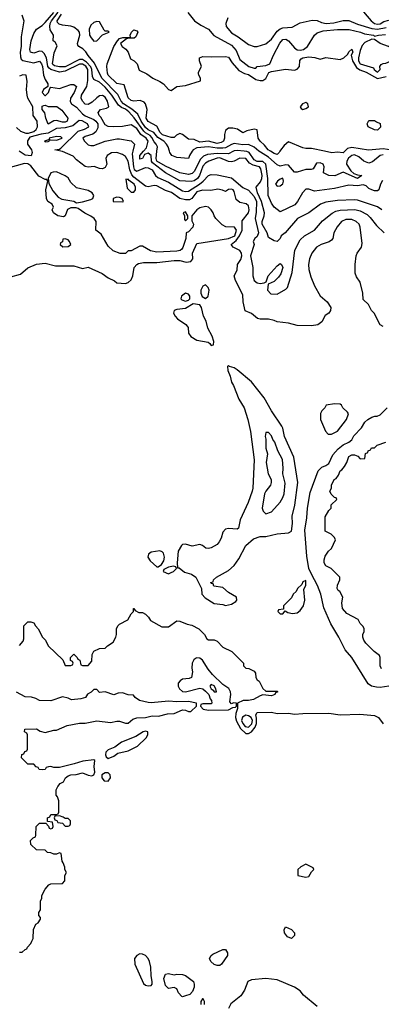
# Model space of a CAD drawing. Header units: inches. Extents: x 1793389 to 1900389, y 320802 to 470796.
# Tile 118 of 256: x 1864612 to 1867137, y 364051 to 370917. Entities that reach past the tile are written whole.
import ezdxf

# ---------------------------------------------------------------- set-up
doc = ezdxf.new("R2010")
doc.units = ezdxf.units.IN
doc.header["$MEASUREMENT"] = 0
doc.layers.add('B8366', color=7, linetype='Continuous')
doc.layers.add('B8367', color=7, linetype='Continuous')

msp = doc.modelspace()

# ---------------------------------------------------------------- linework, layer by layer
at = {"layer": 'B8366', "color": 2}
for points, elevation in [([(1864697, 370000), (1864699.1, 369990), (1864692.8, 369967.2), (1864650, 369971.8), (1864607.9, 370000)], 210), ([(1867150, 368778), (1867130, 368788), (1867088, 368870), (1867068, 368890), (1867048, 368930), (1867010, 368966), (1867008.7, 369010), (1866990, 369086), (1866964.7, 369124.7), (1866955.3, 369150), (1866955.3, 369210), (1866962, 369270), (1866968.7, 369290), (1866998, 369330), (1867003.1, 369356.9), (1866989.2, 369470), (1866981.2, 369490), (1866962, 369510), (1866930, 369523.7), (1866890, 369524.5), (1866858.8, 369510), (1866828.6, 369471.4), (1866805.5, 369430), (1866797.3, 369390), (1866790, 369379), (1866772.5, 369367.5), (1866718, 369350), (1866684.7, 369330), (1866651, 369290), (1866634.8, 369250), (1866627.7, 369210), (1866630, 369174), (1866644.5, 369124.5), (1866670, 369062), (1866710.7, 368990.7), (1866758, 368950), (1866784.7, 368910), (1866782, 368890), (1866771.3, 368870), (1866745.4, 368854.6), (1866722, 368810), (1866694, 368790), (1866650, 368782), (1866550, 368784), (1866490, 368801.2), (1866410, 368809), (1866390, 368819), (1866350, 368829), (1866290, 368829), (1866272.9, 368832.9), (1866230, 368868.7), (1866186, 368886), (1866172.7, 368950), (1866170, 368998), (1866118, 369098), (1866109, 369130), (1866129.4, 369170), (1866132.3, 369210), (1866155.3, 369244.7), (1866164, 369270), (1866161.3, 369290), (1866150, 369307), (1866102.7, 369330), (1866089.3, 369350), (1866123.5, 369376.5), (1866147.4, 369410), (1866164.5, 369450), (1866166.3, 369513.7), (1866209.2, 369570), (1866214.5, 369590), (1866210, 369618), (1866194, 369634), (1866150, 369642), (1866124.1, 369664.1), (1866110, 369718), (1866102, 369730), (1866090, 369735.1), (1866070, 369732.7), (1866050, 369718), (1866029.1, 369729.1), (1865994.5, 369734.5), (1865946.6, 369726.6), (1865889.3, 369729.3), (1865850, 369717.4), (1865813, 369670), (1865798.5, 369661.5), (1865770, 369660.4), (1865730, 369669.7), (1865673, 369713), (1865630, 369725.6), (1865570, 369758), (1865550, 369759.6), (1865510, 369751.8), (1865490, 369756.2), (1865410, 369818.8), (1865395.1, 369835.1), (1865380.2, 369870), (1865370.5, 369930.5), (1865350, 369962.4), (1865330, 369978), (1865290, 369991.6), (1865252.2, 369987.8), (1865224, 369970), (1865214, 369950), (1865220.7, 369910), (1865210, 369885.2), (1865190, 369877.2), (1865170, 369879), (1865132.9, 369892.9), (1865090, 369889.2), (1865070, 369893.2), (1865010, 369939.3), (1864985.1, 369965.1), (1864910, 369997.2), (1864898.6, 370000)], 210), ([(1865402.2, 370000), (1865398, 369982), (1865406.1, 369890), (1865412.2, 369872.2), (1865430, 369861.3), (1865490, 369885.6), (1865510, 369883.6), (1865538, 369870), (1865559.3, 369830), (1865577.5, 369817.5), (1865650, 369784.7), (1865750, 369724.7), (1865770, 369718.7), (1865790, 369721.3), (1865868.7, 369770), (1865894, 369790), (1865930, 369829.4), (1865950, 369837), (1865990, 369835.1), (1866090, 369814), (1866170, 369747.8), (1866210, 369727.1), (1866250, 369684), (1866265.8, 369650), (1866264.1, 369575.9), (1866255.6, 369530), (1866280.5, 369430), (1866270, 369404), (1866253.2, 369390), (1866241.2, 369370), (1866249.3, 369349.3), (1866223.6, 369270), (1866239.5, 369190), (1866240.9, 369130), (1866250, 369098), (1866270, 369081.2), (1866290, 369077.2), (1866318.8, 369081.2), (1866332, 369088), (1866347.3, 369130), (1866410, 369201.2), (1866430, 369216), (1866439, 369210), (1866449.2, 369190), (1866435.1, 369144.9), (1866419.3, 369120.7), (1866390, 369092), (1866348, 369072), (1866342, 369030), (1866365.2, 369005.2), (1866410, 369002), (1866470, 369038), (1866482, 369050), (1866514.4, 369154.4), (1866533, 369310), (1866570, 369381.2), (1866601, 369410), (1866671, 369450), (1866726.6, 369513.4), (1866793, 369567), (1866819.3, 369580.7), (1866850.3, 369589.7), (1866952.3, 369592.3), (1866990, 369584.2), (1867037.5, 369557.5), (1867058.3, 369538.3), (1867102.7, 369482.7), (1867156, 369430)], 206), ([(1867141.2, 369590), (1867110, 369612), (1866970, 369658), (1866950, 369660.9), (1866830, 369655.1), (1866750, 369644.5), (1866711.3, 369630), (1866630, 369569.3), (1866551, 369530), (1866464.7, 369430), (1866438, 369410), (1866431, 369390), (1866409.4, 369369.4), (1866390, 369375.3), (1866350, 369398), (1866339.3, 369430), (1866304.8, 369490), (1866304, 369510), (1866319.5, 369550), (1866320.7, 369570), (1866299.8, 369650), (1866272.8, 369710), (1866262.9, 369750), (1866292.8, 369787.2), (1866303.5, 369810), (1866304.6, 369830), (1866296.5, 369876.5), (1866286, 369890), (1866243, 369903), (1866217.6, 369917.6), (1866190, 369949.3), (1866150, 369951.5), (1866110.3, 369929.6), (1866090, 369925.6), (1866070, 369927.8), (1866010, 369953.2), (1865990, 369952.3), (1865933.4, 369930), (1865910, 369916.9), (1865890, 369894.7), (1865866.5, 369830), (1865853.4, 369810), (1865830, 369793.7), (1865809.7, 369789.7), (1865730, 369792.4), (1865629.8, 369849.8), (1865539.1, 369919.1), (1865532.3, 369930), (1865529.6, 369969.6), (1865510, 369985.1), (1865483, 369977), (1865470, 369949.5), (1865450, 369945.2), (1865450, 369970.8), (1865476.3, 370000)], 202), ([(1866105.4, 370000), (1866070, 369981.7), (1865990, 369985), (1865923.9, 369976.1), (1865895.8, 369964.2), (1865875.2, 369944.8), (1865830, 369858.4), (1865815.5, 369844.5), (1865790, 369836.4), (1865730, 369848.3), (1865630, 369895.1), (1865569.8, 369930), (1865564.4, 369950), (1865570.8, 370000)], 198), ([(1865817.5, 370000), (1865798, 369970), (1865790, 369948), (1865710, 369956), (1865674, 369970), (1865661.2, 369990), (1865658.3, 370000)], 194), ([(1867145.2, 369794.7), (1867130.3, 369770), (1867118.8, 369730), (1867110, 369723.7), (1867090, 369723.6), (1867070, 369729.6), (1867050, 369738.7), (1867030, 369758), (1867010, 369765.1), (1866970, 369758.7), (1866910, 369762.4), (1866810, 369739.5), (1866670, 369720.7), (1866630, 369734.5), (1866610, 369735.1), (1866585.5, 369710), (1866551.5, 369648.5), (1866533.7, 369626.3), (1866430, 369576), (1866390, 369609.3), (1866370, 369638), (1866346.6, 369690), (1866344.4, 369810), (1866330.6, 369910.6), (1866310, 369928.5), (1866270, 369929), (1866250, 369939.3), (1866213.7, 369990), (1866197.9, 369997.9), (1866179.4, 370000)], 198), ([(1867150, 369973.7), (1867130, 369969.4), (1867075.1, 369924.9), (1867050, 369917.6), (1867015.1, 369930), (1866980, 369960), (1866950, 369974.8), (1866930, 369970.9), (1866908.8, 369951.2), (1866896.9, 369930), (1866894, 369910), (1866923.4, 369863.4), (1866944.5, 369844.5), (1866970, 369834.9), (1867002, 369830), (1866970, 369809.7), (1866870, 369852.7), (1866811.8, 369828.2), (1866771.5, 369831.5), (1866756.9, 369836.9), (1866734, 369850), (1866738.4, 369890), (1866730, 369909), (1866710, 369918.4), (1866684.1, 369915.9), (1866662, 369878), (1866647.3, 369872.7), (1866610, 369872), (1866550, 369853), (1866530, 369853.6), (1866490, 369901.6), (1866470, 369906), (1866430, 369896.2), (1866410, 369904.5), (1866350, 369958.5), (1866292.3, 369992.2), (1866282.9, 370000)], 194), ([(1866429.5, 370000), (1866424.9, 369990), (1866410, 369977), (1866390, 369983), (1866362.5, 370000)], 190), ([(1866881.6, 370000), (1866870, 369989.3), (1866830, 369994), (1866790.9, 369989.1), (1866739.4, 370000)], 190), ([(1864550, 369124), (1864617.2, 369142.8), (1864670, 369186), (1864730, 369211), (1864790, 369218.8), (1864861.4, 369201.4), (1864990, 369200.7), (1865050, 369182.8), (1865090.9, 369190.9), (1865187.5, 369147.5), (1865230, 369116), (1865275.3, 369095.3), (1865290, 369082), (1865350, 369078), (1865370, 369084.7), (1865390, 369102), (1865401.2, 369130), (1865412, 369188), (1865429.3, 369210.7), (1865442.5, 369217.5), (1865476.6, 369223.4), (1865570, 369223.1), (1865690, 369238), (1865730, 369238), (1865773.6, 369226.4), (1865806, 369230), (1865822, 369250), (1865819, 369290), (1865850, 369357.3), (1866070, 369391.2), (1866114.2, 369410), (1866126, 369450), (1866111.6, 369470), (1866051.5, 369471.5), (1866026.7, 369486.7), (1865981.2, 369530), (1865969.2, 369550), (1865964, 369570), (1865949, 369590), (1865930, 369609), (1865910, 369615.1), (1865870, 369605.1), (1865850, 369591.8), (1865814.8, 369550), (1865814.8, 369514.8), (1865824.7, 369490), (1865821, 369470), (1865790, 369438), (1865774, 369430), (1865771.3, 369390), (1865751.1, 369328.9), (1865743.6, 369316.4), (1865731.6, 369308.4), (1865710, 369302), (1865570, 369295.1), (1865524.5, 369304.5), (1865470, 369338), (1865450, 369338), (1865390, 369306), (1865370, 369306), (1865350, 369286), (1865312.7, 369287.3), (1865264.7, 369304.7), (1865230, 369338), (1865182, 369422), (1865144, 369450), (1865146, 369510), (1865133.2, 369530), (1865110, 369546.6), (1865067.5, 369567.5), (1865021.2, 369601.2), (1865005.6, 369605.6), (1864970, 369605.2), (1864946.8, 369593.2), (1864930.6, 369549.4), (1864917.3, 369542.7), (1864878, 369550), (1864848, 369570), (1864838, 369590), (1864848, 369610), (1864838, 369630), (1864809.3, 369649.3), (1864799, 369670), (1864794, 369730), (1864808, 369790), (1864802, 369802), (1864790, 369802), (1864744.9, 369824.9), (1864690, 369896.9), (1864670, 369911), (1864646, 369914), (1864530, 369880.9)], 214), ([(1867190, 366268.7), (1867130, 366260.4), (1867102.5, 366262.5), (1867069, 366270), (1867044.4, 366284.4), (1866930, 366469.2), (1866883.5, 366523.5), (1866841.3, 366610), (1866784.2, 366704.2), (1866735.9, 366815.9), (1866715.4, 366910), (1866692.4, 366972.4), (1866648.6, 367050), (1866631.1, 367090), (1866616.6, 367176.6), (1866602, 367358), (1866617.7, 367442.3), (1866621.3, 367510), (1866639.3, 367620.7), (1866696, 367770), (1866722.4, 367797.6), (1866750, 367808), (1866770, 367822), (1866798.6, 367881.4), (1866836.8, 367923.2), (1866870, 367952.4), (1866910, 367970.4), (1866930, 367988.2), (1866946.1, 368013.9), (1866999, 368070), (1867022, 368110), (1867042, 368130), (1867070, 368144.7), (1867092, 368152), (1867108, 368152), (1867130, 368162), (1867178, 368210)], 210), ([(1867138, 366390), (1867128.7, 366410), (1867128.7, 366470), (1867123.1, 366483.1), (1867088, 366510), (1867029.3, 366569.3), (1867015.3, 366590), (1867008.7, 366610), (1867008.7, 366630), (1867018, 366650), (1867018, 366670), (1867010, 366686), (1866990, 366706), (1866974.6, 366734.6), (1866896.4, 366776.4), (1866866, 366810), (1866862, 366850), (1866868, 366890), (1866848.4, 366928.4), (1866836.4, 366936.4), (1866828, 366950), (1866830, 366974), (1866848, 367010), (1866848, 367030), (1866786, 367090), (1866750, 367108), (1866738, 367130), (1866738, 367150), (1866744.7, 367175.3), (1866768.9, 367211.1), (1866788, 367230), (1866818, 367290), (1866810, 367306), (1866786, 367330), (1866746, 367350), (1866746, 367450), (1866770, 367494), (1866786, 367510), (1866787.3, 367532.7), (1866826, 367570), (1866822, 367582), (1866810, 367586), (1866787.3, 367607.3), (1866778, 367630), (1866788, 367650), (1866788, 367670), (1866808, 367710), (1866822, 367718), (1866839, 367741), (1866849, 367770), (1866862, 367778), (1866879, 367801), (1866895.3, 367830), (1866910, 367872), (1866930, 367882), (1866950, 367882), (1866972.7, 367872.7), (1866990, 367854), (1867022, 367858), (1867027.3, 367892.7), (1867042, 367898), (1867046, 367910), (1867062, 367918), (1867068.4, 367931.6), (1867090, 367932), (1867109, 367951), (1867169.1, 367970.9)], 206), ([(1864610, 366554), (1864636.4, 366583.6), (1864640.4, 366599.6), (1864642, 366690), (1864670, 366718), (1864690, 366718), (1864712, 366710), (1864722, 366690), (1864742, 366670), (1864772, 366610), (1864792, 366590), (1864811.6, 366551.6), (1864912.7, 366452.7), (1864930, 366414), (1864970, 366414), (1864982, 366418), (1864986, 366430), (1864982, 366442), (1864967.3, 366447.3), (1864966, 366470), (1864990, 366491.3), (1865014, 366470), (1865018, 366458), (1865031.6, 366451.6), (1865038, 366418), (1865050, 366414), (1865090, 366414), (1865116.4, 366443.6), (1865118, 366490), (1865130, 366514), (1865170, 366532), (1865210, 366534), (1865226, 366550), (1865264.7, 366575.3), (1865284, 366610), (1865288.7, 366630), (1865288.7, 366670), (1865298, 366690), (1865310, 366702), (1865368.4, 366731.6), (1865390, 366774), (1865406, 366790), (1865406, 366810), (1865410, 366812), (1865418, 366798), (1865443.6, 366783.6), (1865470, 366782), (1865490, 366772), (1865512, 366750), (1865526.4, 366726.4), (1865603.6, 366683.6), (1865650, 366682), (1865710, 366724.7), (1865730, 366722), (1865780.7, 366700.7), (1865813.7, 366693.7), (1865862, 366670), (1865902, 366630), (1865919.6, 366599.6), (1865930, 366592), (1865970, 366591.3), (1865990, 366582), (1866030, 366542), (1866094, 366510), (1866174, 366430), (1866174, 366410), (1866190, 366394), (1866211.6, 366391.6), (1866250, 366374), (1866259.6, 366359.6), (1866262, 366330), (1866270, 366314), (1866283.6, 366303.6), (1866310, 366254), (1866330, 366234), (1866410, 366234), (1866414, 366230), (1866398, 366222), (1866394, 366210), (1866370, 366202), (1866310, 366208), (1866290, 366202), (1866243.5, 366176.5), (1866208.9, 366168.9), (1866171.6, 366168.4), (1866134, 366150), (1866132.7, 366112.7), (1866120.9, 366079.1), (1866118.7, 366050), (1866125.9, 366025.9), (1866153.4, 365973.4), (1866190, 365939.5), (1866210, 365939.5), (1866229.8, 365950.2), (1866255.5, 365984.5), (1866266, 366010), (1866266.3, 366046.3), (1866261.2, 366070), (1866270, 366084.7), (1866370, 366087.7), (1866410, 366079.1), (1866490, 366080.5), (1866530, 366073.4), (1866590, 366079.3), (1866770, 366080.4), (1866850, 366070.4), (1866985.8, 366074.2), (1867090, 366064), (1867118, 366050), (1867150, 366006)], 210), ([(1864610, 364414), (1864630, 364414), (1864650, 364434), (1864662, 364438), (1864666, 364450), (1864690, 364474), (1864698, 364490), (1864706, 364510), (1864708.4, 364571.6), (1864726, 364610), (1864740.4, 364619.6), (1864756.4, 364643.6), (1864756.4, 364656.4), (1864746, 364670), (1864746, 364690), (1864758, 364710), (1864758, 364770), (1864768, 364790), (1864768, 364810), (1864790, 364854), (1864816.4, 364883.6), (1864828.9, 364891.1), (1864910, 364894), (1864927.3, 364912.7), (1864928, 364950), (1864938, 364970), (1864928, 364990), (1864927.3, 365007.3), (1864916.4, 365036.4), (1864908.4, 365048.4), (1864902, 365102), (1864890, 365106), (1864870, 365098), (1864850, 365098), (1864830, 365108), (1864806, 365110), (1864790, 365126), (1864730, 365128), (1864690, 365166), (1864688, 365192), (1864707.3, 365212.7), (1864722, 365218), (1864726, 365230), (1864728.4, 365291.6), (1864750, 365314), (1864794, 365314), (1864812.7, 365292.7), (1864818, 365278), (1864830, 365274), (1864842, 365278), (1864846, 365290), (1864842, 365322), (1864806, 365326), (1864806, 365350), (1864822, 365358), (1864830, 365374), (1864870, 365374), (1864882, 365378), (1864886, 365390), (1864886, 365470), (1864876.4, 365496.4), (1864866, 365510), (1864867.3, 365547.3), (1864878, 365570), (1864895.3, 365590), (1864917.2, 365602.8), (1864933.2, 365630), (1864950, 365644), (1864969.5, 365650.5), (1865006.8, 365653.2), (1865050, 365664.9), (1865090, 365648.2), (1865115.9, 365644.1), (1865129.5, 365650.5), (1865138, 365670), (1865132.7, 365710), (1865138, 365750), (1865130, 365755.3), (1865053.2, 365746.8), (1864992.8, 365727.2), (1864890, 365702.7), (1864850, 365702), (1864830, 365708), (1864812.7, 365707.3), (1864798, 365702), (1864790, 365688), (1864770, 365686), (1864747.3, 365687.3), (1864742, 365702), (1864727.3, 365707.3), (1864710, 365726), (1864670, 365726), (1864626, 365770), (1864627.3, 365792.7), (1864642, 365798), (1864647.3, 365812.7), (1864662, 365818), (1864666, 365830), (1864666, 365930), (1864662, 365942), (1864646, 365950), (1864648, 365970), (1864729.3, 365970.7), (1864754.6, 365954.6), (1864790, 365946.8), (1864850, 365962.8), (1864870, 365962), (1864944.8, 365995.2), (1865029.5, 366010.5), (1865070, 366010.7), (1865150, 366027.7), (1865245.2, 366014.8), (1865290, 366026), (1865310, 366026), (1865350, 366011.3), (1865370, 366011.3), (1865401.5, 366038.5), (1865430, 366047.3), (1865490, 366050.8), (1865538, 366062), (1865580.2, 366059.8), (1865644.7, 366075.3), (1865690, 366078), (1865750, 366104.7), (1865770, 366102), (1865790, 366092), (1865807.3, 366092.7), (1865846, 366130), (1865846, 366150), (1865790, 366162), (1865710, 366159), (1865650, 366165.2), (1865530, 366152.7), (1865510, 366156), (1865448, 366170), (1865418, 366190), (1865407.3, 366207.3), (1865370, 366208.7), (1865330, 366222), (1865299.6, 366220.4), (1865270, 366208.7), (1865210, 366228.7), (1865170, 366226), (1865150, 366246), (1865130, 366246), (1865112, 366228), (1865085.4, 366214.6), (1865072, 366190), (1865039.1, 366180.9), (1864973.6, 366173.6), (1864950, 366185.2), (1864910, 366195.3), (1864830, 366168), (1864749.7, 366169.7), (1864724.1, 366184.1), (1864693.6, 366193.6), (1864650, 366194), (1864590, 366227.3)], 210), ([(1866690, 364036), (1866593.7, 364113.7), (1866570, 364144.7), (1866530, 364171.3), (1866410, 364221), (1866330, 364231), (1866230, 364222), (1866206, 364210), (1866182, 364150), (1866155.3, 364110), (1866086, 364054), (1866070, 364022)], 206), ([(1865902, 364050), (1865902, 364070), (1865894, 364090), (1865888, 364090), (1865878, 364070), (1865878, 364050)], 206)]:
    msp.add_lwpolyline(points, dxfattribs=dict(at, elevation=elevation))
for points, elevation in [([(1864870, 369855.3), (1864845.4, 369854.6), (1864830, 369848), (1864811, 369810), (1864815.3, 369775.3), (1864844.5, 369724.5), (1864879.8, 369679.8), (1864905.4, 369665.4), (1864990, 369650.8), (1865010, 369641), (1865050, 369646.8), (1865110, 369662.8), (1865122, 369670), (1865129, 369690), (1865119, 369710), (1865090, 369725.2), (1865010, 369744), (1864970, 369782), (1864950, 369815.3), (1864929.1, 369829.1)], 214), ([(1865354, 369806), (1865362.3, 369742.3), (1865390, 369714), (1865410, 369714.8), (1865420.9, 369730), (1865419.7, 369750), (1865411.1, 369770), (1865375.4, 369795.4), (1865370, 369805.2), (1865362, 369802)], 214), ([(1866450, 369812.7), (1866430, 369805.2), (1866411, 369790), (1866398.8, 369770), (1866410, 369756), (1866430, 369758), (1866450, 369772), (1866454.5, 369790)], 198), ([(1865290, 369679.3), (1865266, 369670), (1865266, 369650), (1865268.9, 369648.9), (1865330, 369647.7), (1865338, 369650), (1865328, 369670), (1865310, 369677.2)], 214), ([(1865770, 369578), (1865754, 369570), (1865762, 369550), (1865763.6, 369523.6), (1865770, 369514), (1865786, 369530), (1865786, 369550)], 214), ([(1864930, 369388), (1864914, 369386), (1864911.6, 369368.4), (1864898, 369362), (1864894, 369350), (1864912.7, 369332.7), (1864950, 369336), (1864968.7, 369350), (1864959, 369370), (1864950, 369382)], 218), ([(1865910, 369068), (1865890, 369058), (1865876, 369030), (1865876, 369010), (1865886.4, 368986.4), (1865910, 368972), (1865928, 368990), (1865934, 369030), (1865928.9, 369048.9)], 214), ([(1865770, 369009.2), (1865741, 368990), (1865738, 368970), (1865744, 368964), (1865770, 368954.8), (1865790, 368961), (1865799, 368970), (1865801.2, 368990), (1865790, 369004)], 214), ([(1865824, 368936), (1865770, 368903.7), (1865710, 368896), (1865690.9, 368889.1), (1865686, 368870), (1865697.3, 368850), (1865714.8, 368830), (1865771.8, 368791.8), (1865780.9, 368780.9), (1865787.7, 368770), (1865791.6, 368730), (1865806.9, 368706.9), (1865850, 368682), (1865927.7, 368667.7), (1865939.8, 368659.8), (1865950, 368644.7), (1865966, 368650), (1865967.3, 368672.7), (1865956, 368710), (1865925.9, 368765.9), (1865914.2, 368814.2), (1865895.3, 368850), (1865882, 368910), (1865869, 368929)], 214), ([(1866070, 368506), (1866062, 368498), (1866064.7, 368470), (1866081, 368430), (1866091, 368390), (1866105.5, 368365.5), (1866142.4, 368270), (1866178.4, 368210), (1866204.2, 368130), (1866224.4, 368044.4), (1866248.3, 367848.3), (1866239.3, 367650), (1866234.4, 367630), (1866208, 367550), (1866150.4, 367430), (1866138.8, 367370), (1866130, 367363.7), (1866070, 367369.7), (1866050, 367364.2), (1866030, 367342.7), (1866018.7, 367301.3), (1866004.8, 367275.2), (1865990, 367258), (1865950, 367235.1), (1865930, 367229.3), (1865912.5, 367232.5), (1865888.7, 367250), (1865870, 367256.2), (1865815.5, 367244.5), (1865770, 367258.7), (1865750, 367256.2), (1865742, 367250), (1865718.8, 367210), (1865711.3, 367130), (1865714, 367094), (1865726, 367094), (1865763.5, 367063.5), (1865812, 367050), (1865842, 367030), (1865882, 366950), (1865884.7, 366910), (1865906.4, 366886.4), (1865970, 366844.7), (1866030, 366838), (1866050, 366831.3), (1866090, 366842), (1866120.4, 366859.6), (1866128, 366870), (1866126, 366890), (1866070, 366922), (1866030, 366958), (1865967.3, 366967.3), (1865962, 366982), (1865950, 366986), (1865947.3, 366992.7), (1865962, 366998), (1865966, 367010), (1865986, 367030), (1866070, 367074.8), (1866110, 367111), (1866143.2, 367156.8), (1866190, 367251.3), (1866244.1, 367295.9), (1866290, 367314), (1866330, 367314), (1866410, 367330.7), (1866490, 367338), (1866509, 367351), (1866517, 367403), (1866515.1, 367455.1), (1866532, 367532), (1866553.6, 367690), (1866525.4, 367865.4), (1866460.9, 368010), (1866449.5, 368069.5), (1866442.5, 368082.5), (1866369.7, 368189.7), (1866320.1, 368280.1), (1866231.6, 368391.6), (1866130, 368475.3), (1866110, 368488.7), (1866078, 368498)], 214), ([(1866810, 368238), (1866752, 368228), (1866742, 368210), (1866722, 368190), (1866712, 368170), (1866711.3, 368130), (1866746.4, 368046.4), (1866766.8, 368026.8), (1866790, 368026.8), (1866830, 368046.8), (1866892.7, 368130), (1866907.3, 368167.3), (1866900.4, 368180.4), (1866868, 368210), (1866858, 368230), (1866850, 368235.3)], 214), ([(1866350, 368038), (1866330, 368038), (1866326.8, 368010), (1866331, 367991), (1866330.7, 367930), (1866342.8, 367890), (1866334, 367830), (1866346.8, 367750), (1866366.8, 367710), (1866367.3, 367690), (1866364, 367670), (1866331, 367630), (1866321, 367610), (1866306, 367510), (1866312, 367490), (1866330, 367472), (1866370, 367486), (1866430, 367551.3), (1866450, 367584.7), (1866458, 367610), (1866465.6, 367685.6), (1866449, 367750), (1866452, 367790), (1866447, 367850), (1866415.1, 367910), (1866394, 367970), (1866379.3, 367990), (1866370, 368015.3)], 218), ([(1865590, 367214), (1865530, 367203.7), (1865510.8, 367190), (1865506, 367170), (1865522.8, 367142.8), (1865570, 367102), (1865578, 367102), (1865603.1, 367116.9), (1865617.5, 367142.5), (1865623.7, 367170), (1865616.9, 367196.9), (1865607.2, 367207.2)], 214), ([(1865686, 367106), (1865650, 367098), (1865618, 367082), (1865614, 367070), (1865650, 367052), (1865670, 367062), (1865686, 367070), (1865706, 367090), (1865702, 367102)], 214), ([(1866610, 367006), (1866590, 366998), (1866582, 366978), (1866552, 366950), (1866542, 366930), (1866522, 366910), (1866510, 366886), (1866454, 366830), (1866454, 366806), (1866418, 366802), (1866414, 366790), (1866430, 366774), (1866450, 366774), (1866466, 366794), (1866483.6, 366783.6), (1866516.9, 366776.9), (1866550, 366781), (1866570, 366798), (1866594, 366830), (1866602, 366870), (1866596.4, 366943.6), (1866610, 366974)], 214), ([(1865850, 366466.6), (1865838.5, 366461.5), (1865827.9, 366452.1), (1865817.3, 366430), (1865814.4, 366394.4), (1865818.8, 366370), (1865810.7, 366330), (1865796.4, 366323.6), (1865750, 366317), (1865733, 366307), (1865719.3, 366290), (1865718.4, 366270), (1865728, 366250), (1865750, 366233.1), (1865770, 366230.3), (1865870, 366254.4), (1865890, 366250.3), (1865910, 366234.9), (1865932.9, 366210), (1865942, 366182), (1865951.6, 366168.4), (1865954, 366150), (1865950, 366146), (1865890, 366146), (1865878, 366142), (1865874, 366130), (1865894, 366110), (1865930, 366102), (1866070, 366104.7), (1866100.4, 366119.6), (1866118, 366122), (1866126, 366130), (1866126, 366150), (1866106, 366154), (1866090, 366146), (1866080.2, 366160.2), (1866085.3, 366210), (1866083.1, 366230), (1866071.9, 366251.9), (1866030, 366280.7), (1865959.3, 366350), (1865927, 366387), (1865889.3, 366450), (1865870, 366464.5)], 210), ([(1865950, 366282), (1865939.3, 366270), (1865949, 366250), (1865962.3, 366242.3), (1865970, 366228.8), (1865986, 366230), (1865982, 366250), (1865970, 366271.5)], 214), ([(1866190, 366066), (1866166.9, 366053.1), (1866161.7, 366030), (1866169.6, 366009.6), (1866187.1, 365987.1), (1866210, 365983.2), (1866233.8, 366006.2), (1866236.9, 366030), (1866227.7, 366050), (1866210, 366061.6)], 214), ([(1865490, 365955.3), (1865474, 365950), (1865422.8, 365917.2), (1865322.4, 365877.6), (1865276.7, 365843.3), (1865230, 365825.2), (1865214.8, 365810), (1865211, 365790), (1865216, 365776), (1865230, 365766), (1865270, 365780.7), (1865298.4, 365801.6), (1865370, 365819.1), (1865435.3, 365850), (1865495.3, 365910), (1865508, 365930), (1865506, 365950)], 210), ([(1865230, 365666), (1865210, 365666), (1865186, 365650), (1865186, 365630), (1865202, 365610), (1865230, 365606.8), (1865246, 365630), (1865243.7, 365650)], 210), ([(1864890, 365366), (1864858, 365362), (1864854, 365350), (1864858, 365338), (1864872.7, 365332.7), (1864878, 365318), (1864910, 365314), (1864930, 365294), (1864950, 365294), (1864962, 365298), (1864966, 365310), (1864966, 365330), (1864950, 365346), (1864930, 365346), (1864916.4, 365356.4)], 210), ([(1866610, 365028), (1866574, 365010), (1866554, 364990), (1866554, 364950), (1866610, 364938), (1866630, 364942), (1866650, 364974), (1866666, 364990), (1866662, 365002)], 210), ([(1866510, 364508.7), (1866482, 364522), (1866462, 364550), (1866458, 364570), (1866468, 364592), (1866510, 364571.3), (1866531, 364550), (1866531.3, 364530)], 206), ([(1865450, 364401.6), (1865429, 364391), (1865414.9, 364370), (1865415.5, 364330), (1865475.9, 364195.9), (1865490, 364184), (1865510, 364178.8), (1865530, 364181), (1865537.2, 364190), (1865538, 364210), (1865529.4, 364250), (1865527.3, 364310), (1865518.7, 364350), (1865509.6, 364370), (1865490, 364392), (1865470, 364400.7)], 210), ([(1865990, 364322), (1865970, 364328.7), (1865946, 364350), (1865938, 364370), (1865948, 364390), (1865960.2, 364399.8), (1866030, 364432), (1866050, 364434), (1866062, 364410), (1866062, 364390), (1866022, 364330), (1866010, 364322)], 206), ([(1865690, 364256), (1865710, 364261), (1865750, 364258), (1865770, 364251.3), (1865824.7, 364210), (1865831, 364190), (1865831, 364170), (1865819.8, 364140.2), (1865799.8, 364120.2), (1865770, 364108.7), (1865750, 364102), (1865744, 364104), (1865722, 364130), (1865710, 364158), (1865690, 364168), (1865650, 364162), (1865630, 364182), (1865619.3, 364230), (1865630, 364262), (1865650, 364264.7)], 206)]:
    msp.add_lwpolyline(points, close=True, dxfattribs=dict(at, elevation=elevation))
at = {"layer": 'B8367', "color": 2}
for points, elevation in [([(1866984.7, 371004.7), (1867064.9, 370910), (1867090, 370890.4), (1867110, 370886.9), (1867130, 370889.2), (1867154.8, 370905.3), (1867190, 370913.4), (1867230, 370898.8), (1867270, 370904), (1867310, 370922)], 202), ([(1864628, 370950), (1864642, 370910), (1864622.7, 370797.3), (1864622, 370730), (1864616.3, 370690), (1864617.2, 370657.2), (1864622.3, 370642.3), (1864633.6, 370633.6), (1864710, 370616.2), (1864750, 370627), (1864765.1, 370610), (1864772, 370590), (1864778.7, 370530), (1864790, 370499), (1864809, 370470), (1864808, 370450), (1864778, 370430), (1864768.7, 370410), (1864788.4, 370388.4), (1864791.6, 370388.4), (1864814, 370410), (1864822, 370438), (1864830, 370446), (1864890, 370437.2), (1864970, 370465.2), (1864990, 370464), (1865008.7, 370450), (1864993.6, 370410), (1864966.6, 370370), (1864965.4, 370345.4), (1864975.1, 370330), (1865010, 370307.6), (1865050, 370261.1), (1865070, 370246.4), (1865130, 370220.8), (1865144.4, 370210), (1865157.4, 370190), (1865158.2, 370161.8), (1865144.9, 370135.1), (1865122, 370118), (1865070, 370102), (1865053.2, 370090), (1865064, 370070), (1865090, 370045.2), (1865110, 370039), (1865130, 370039), (1865210, 370069.3), (1865290, 370087), (1865310, 370087), (1865391.3, 370071.3), (1865414, 370050), (1865402.2, 370000)], 206), ([(1865476.3, 370000), (1865497, 370023), (1865508.6, 370070), (1865496.3, 370090), (1865457.1, 370117.1), (1865430, 370157.7), (1865390, 370183.7), (1865330, 370172), (1865269.6, 370169.6), (1865230, 370172.3), (1865210, 370182.7), (1865178.2, 370238.2), (1865167, 370250), (1865159.3, 370270), (1865175.3, 370290), (1865219.3, 370300.7), (1865234, 370310), (1865225.6, 370350), (1865210, 370377.6), (1865190, 370387.6), (1865170, 370385.1), (1865150, 370372.3), (1865118.6, 370341.4), (1865090, 370326), (1865070, 370327.6), (1865049.6, 370350), (1865041.3, 370370), (1865044, 370390), (1865080.5, 370450), (1865087.5, 370492.5), (1865088.2, 370570), (1865072.9, 370592.9), (1865050, 370606.3), (1865030, 370606.2), (1864930, 370557.3), (1864890, 370551.7), (1864830, 370569.8), (1864818.1, 370578.2), (1864809.8, 370590), (1864800.4, 370650), (1864782.2, 370682.2), (1864770, 370694.7), (1864750, 370696.9), (1864710, 370682.6), (1864687, 370690), (1864682, 370710), (1864692.3, 370770), (1864710, 370820.5), (1864730, 370850.4), (1864770, 370877.6), (1864790, 370897), (1864850, 370968)], 202), ([(1865570.8, 370000), (1865574.7, 370030), (1865564.5, 370050), (1865550, 370064.5), (1865535.8, 370095.8), (1865523.5, 370110), (1865490, 370127.4), (1865478.6, 370138.6), (1865411.6, 370231.6), (1865374.6, 370274.6), (1865350, 370293.2), (1865323.6, 370303.6), (1865302, 370322), (1865255.5, 370390), (1865210, 370445.7), (1865170, 370480.9), (1865130, 370500.5), (1865120.6, 370520.6), (1865115.2, 370570), (1865108.4, 370588.4), (1865079.8, 370619.8), (1865050, 370638.7), (1865030, 370639.8), (1864930, 370588.4), (1864890, 370587.3), (1864856.3, 370596.3), (1864844.6, 370604.6), (1864840.9, 370610), (1864853.6, 370686.4), (1864874, 370734), (1864860.4, 370760.4), (1864846, 370770), (1864848, 370810), (1864825.4, 370845.4), (1864822.3, 370870), (1864825.3, 370890), (1864835.2, 370910), (1864881.5, 370970)], 198), ([(1865658.3, 370000), (1865649.5, 370030), (1865637.6, 370050), (1865617.6, 370070), (1865575.7, 370095.7), (1865549.9, 370129.9), (1865508.9, 370148.9), (1865490, 370165.3), (1865461.2, 370210), (1865438.2, 370258.2), (1865394.1, 370294.1), (1865337.6, 370330), (1865320.7, 370350), (1865296.5, 370396.5), (1865185.3, 370510), (1865134.3, 370614.3), (1865090, 370666.6), (1865073.2, 370693.2), (1865053.3, 370713.3), (1865024, 370730), (1865019.3, 370739.3), (1865017, 370750), (1865032, 370810), (1865029.4, 370830), (1865021.6, 370841.6), (1864990, 370864.5), (1864970, 370872), (1864910, 370878.9), (1864886.8, 370886.8), (1864876.6, 370896.6), (1864873, 370910), (1864903.3, 370956.7)], 194), ([(1865787.1, 370967.1), (1865832, 370910), (1865878, 370878), (1865930, 370850.8), (1865967.1, 370807.1), (1866090, 370740.4), (1866123.2, 370703.2), (1866150, 370639.1), (1866211.3, 370590), (1866250, 370578), (1866262, 370578), (1866269.5, 370590.5), (1866330, 370596.9), (1866359.7, 370610), (1866384.7, 370670), (1866427.3, 370752.7), (1866450, 370779.1), (1866470, 370782), (1866490, 370770.7), (1866530, 370720.4), (1866550, 370707.4), (1866570, 370704.9), (1866592.7, 370710), (1866622, 370730), (1866669.6, 370810), (1866690, 370825.5), (1866730, 370839.3), (1866830, 370848.4), (1866912.3, 370847.7), (1866991.3, 370830), (1867019.3, 370819.3), (1867082, 370810), (1867090, 370802), (1867118, 370810), (1867165.8, 370814.2)], 194), ([(1866064.7, 370930), (1866051, 370890), (1866054.8, 370870), (1866090, 370825.5), (1866137.3, 370797.3), (1866210, 370744), (1866250, 370730.7), (1866269.3, 370730.7), (1866330, 370747.7), (1866370, 370780.5), (1866410, 370837.1), (1866430, 370854.4), (1866450, 370861.3), (1866514.2, 370865.8), (1866570, 370894.8), (1866654.6, 370914.6), (1866690, 370912.4), (1866718.2, 370898.2), (1866751.1, 370891.1), (1866804.4, 370895.6), (1866870, 370911.6), (1866910, 370911.6), (1866970, 370884.9), (1867070, 370855.4), (1867110, 370850.2), (1867170, 370861.6)], 198), ([(1866362.5, 370000), (1866346.3, 370010), (1866322, 370042), (1866290.8, 370070.8), (1866276.9, 370090), (1866270, 370148), (1866250, 370153.2), (1866198, 370142), (1866170, 370128.7), (1866132.5, 370152.5), (1866099.6, 370159.6), (1866070, 370159.6), (1866050, 370144), (1866043.2, 370116.8), (1866042.7, 370090), (1866034, 370070), (1866019, 370061), (1865990, 370054.4), (1865930, 370069.8), (1865870, 370063.8), (1865830, 370080.5), (1865790, 370082.9), (1865750, 370116.9), (1865730, 370124.2), (1865707.7, 370112.2), (1865690, 370095.1), (1865670, 370096.2), (1865610, 370114), (1865594, 370130), (1865570, 370175.1), (1865510, 370206), (1865496.4, 370230), (1865502.3, 370290), (1865490, 370329.2), (1865480.8, 370340.8), (1865454.3, 370354.3), (1865410, 370347.8), (1865390, 370352.7), (1865370, 370373.2), (1865342, 370462), (1865290, 370472.3), (1865230, 370529.3), (1865224.6, 370544.6), (1865219.6, 370590), (1865222.9, 370610), (1865270, 370731), (1865294, 370770), (1865310, 370786), (1865332.4, 370792.4), (1865386, 370794), (1865384, 370810), (1865394, 370830), (1865410, 370846), (1865430, 370838.8), (1865437.3, 370830), (1865423.6, 370796.4), (1865410.9, 370789.1), (1865371.1, 370788.9), (1865356.9, 370783.1), (1865316, 370750), (1865326.8, 370730), (1865352.3, 370712.3), (1865370.5, 370690.5), (1865384.9, 370644.9), (1865410.6, 370630.6), (1865431.3, 370610), (1865445.4, 370565.4), (1865499.8, 370539.8), (1865542, 370510), (1865590, 370486.8), (1865616, 370470), (1865650, 370431), (1865670, 370424), (1865710, 370451), (1865770, 370458.8), (1865875.3, 370490), (1865874, 370510), (1865862, 370530), (1865861.2, 370541.2), (1865861.2, 370550), (1865881.2, 370590), (1865868.7, 370630), (1865868.7, 370650), (1865890, 370661), (1865950, 370657.1), (1866050, 370661), (1866070, 370656), (1866095.6, 370615.6), (1866142, 370562), (1866181.8, 370541.8), (1866210, 370533.8), (1866261.1, 370501.1), (1866290, 370492.3), (1866310, 370493.4), (1866330, 370506.4), (1866352.1, 370547.9), (1866370, 370554.9), (1866467.3, 370572.8), (1866530, 370565.3), (1866548.6, 370571.4), (1866566.3, 370590), (1866567.5, 370632.5), (1866576.2, 370643.8), (1866588.7, 370650), (1866630, 370658.7), (1866673.5, 370653.5), (1866710, 370641), (1866750, 370654.4), (1866850, 370640.3), (1866876, 370650), (1866902.9, 370677.1), (1866910, 370693.4), (1866930, 370710.4), (1866937.1, 370690), (1866926, 370670), (1866930.3, 370649.7), (1866936.2, 370630), (1866963.9, 370583.9), (1866986.3, 370566.3), (1867030.1, 370550.1), (1867110, 370506.4), (1867170, 370522)], 190), ([(1864590, 370164.9), (1864618.7, 370138.7), (1864655.1, 370124.9), (1864674.2, 370125.8), (1864710, 370137.1), (1864728.3, 370151.7), (1864737.4, 370170), (1864735.1, 370210), (1864706.6, 370250), (1864704.8, 370310), (1864669.8, 370369.8), (1864663.5, 370390), (1864660.7, 370430), (1864665.6, 370485.6), (1864658, 370530), (1864633.2, 370533.2), (1864610, 370522.7)], 210), ([(1864898.6, 370000), (1864858, 370010), (1864890, 370014.8), (1864899.5, 370020.5), (1865020.3, 370139.7), (1865065.6, 370154.4), (1865096, 370170), (1865086.6, 370190), (1865047.3, 370212.7), (1865026.6, 370213.4), (1864983, 370177), (1864930, 370162.5), (1864870, 370157.2), (1864810, 370125.7), (1864761.8, 370118.2), (1864683.1, 370096.9), (1864666.9, 370073.1), (1864666, 370050), (1864694.9, 370010), (1864697, 370000)], 210), ([(1866282.9, 370000), (1866248.5, 370028.5), (1866210, 370046.3), (1866170, 370045.1), (1866110, 370053.1), (1866090, 370047.6), (1866050, 370023.1), (1866030, 370020.3), (1865990, 370020.3), (1865930, 370029.8), (1865850, 370023.5), (1865824, 370010), (1865817.5, 370000)], 194), ([(1866739.4, 370000), (1866650, 370018.9), (1866610, 370019.5), (1866590, 370024.5), (1866490, 370066), (1866459.6, 370040.4), (1866432.8, 370007.2), (1866429.5, 370000)], 190), ([(1866179.4, 370000), (1866130, 370005.7), (1866110, 370002.4), (1866105.4, 370000)], 198), ([(1867314.9, 370000), (1867270, 370007.2), (1867210, 370007.8), (1867150, 370016.8), (1867047.9, 370007.9), (1866930, 370025.6), (1866901.6, 370018.4), (1866881.6, 370000)], 190)]:
    msp.add_lwpolyline(points, dxfattribs=dict(at, elevation=elevation))
for points, elevation in [([(1865150, 370904), (1865130, 370897.2), (1865110, 370879), (1865096.3, 370850), (1865100.5, 370810), (1865110.7, 370790), (1865130, 370768), (1865150, 370770.7), (1865190, 370812), (1865238, 370830), (1865230, 370838), (1865210, 370838), (1865203.1, 370843.1), (1865170, 370902)], 194), ([(1867070, 370782), (1867021.4, 370758.6), (1867002.8, 370737.2), (1866990, 370702), (1866978.7, 370650), (1866978.7, 370630), (1866990, 370608.9), (1867082, 370582), (1867086, 370570), (1867110, 370551.3), (1867128.7, 370570), (1867126, 370590), (1867136.4, 370603.6), (1867150, 370612), (1867167.3, 370612.7), (1867206, 370630), (1867226, 370650), (1867228, 370670), (1867210, 370715.3), (1867186, 370730), (1867128, 370750), (1867090, 370778)], 194), ([(1864910, 370202), (1864870, 370214), (1864850, 370211.8), (1864810, 370189), (1864794, 370230), (1864787, 370267), (1864769.5, 370290), (1864770, 370314), (1864780.4, 370319.6), (1864790, 370322), (1864810, 370312), (1864870.9, 370310.9), (1864906.4, 370286.4), (1864947.3, 370230), (1864944, 370210), (1864930, 370203.5)], 206), ([(1866610, 370339.3), (1866586.8, 370330), (1866571, 370310), (1866576.9, 370296.9), (1866590, 370291), (1866610, 370298.8), (1866628.7, 370310), (1866624, 370330)], 190), ([(1867110, 370146), (1867090, 370148), (1867046, 370170), (1867038, 370190), (1867050, 370214), (1867090, 370214), (1867103.6, 370203.6), (1867130, 370194), (1867132, 370168)], 186), ([(1864870, 370102.7), (1864818, 370090), (1864819.6, 370080.4), (1864784.7, 370070), (1864790, 370066), (1864810, 370068.2), (1864818, 370070), (1864820.4, 370079.6), (1864870, 370077.3), (1864908.7, 370090), (1864899.3, 370099.3)], 214)]:
    msp.add_lwpolyline(points, close=True, dxfattribs=dict(at, elevation=elevation))

doc.saveas('drawing.dxf')
